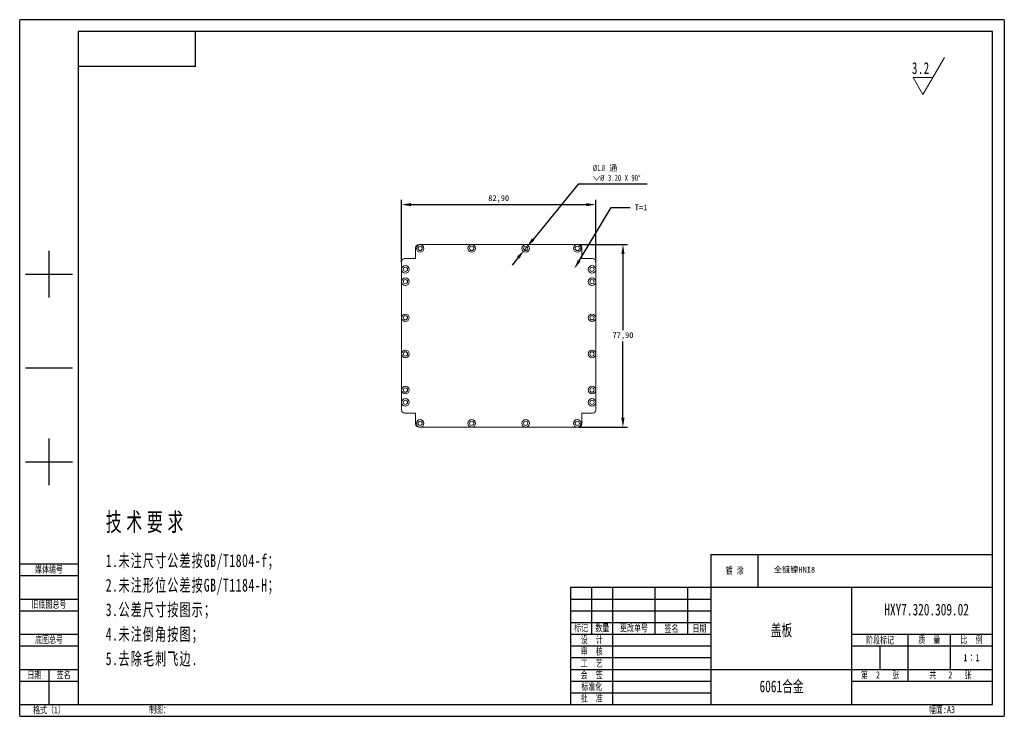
# Model space of a CAD drawing. Header units: millimetres. Extents: x 53 to 943, y 53 to 350.
# Tile 3 of 3: x 523 to 943, y 53 to 350. Entities that reach past the tile are written whole.
import ezdxf
from ezdxf import colors
from ezdxf.entities.mleader import LeaderData, LeaderLine
from ezdxf.math import Vec2, Vec3

# ---------------------------------------------------------------- set-up
doc = ezdxf.new("R2010")
doc.units = ezdxf.units.MM
doc.set_wipeout_variables(frame=1)
doc.header["$PDSIZE"] = -1
for name, color, linetype, lineweight in [('图层1', 2, 'Continuous', 18), ('图框线', 7, 'Continuous', 30), ('尺寸线层', 3, 'Continuous', 18), ('标注、细实线', 7, 'Continuous', 20)]:
    doc.layers.add(name, color=color, linetype=linetype, lineweight=lineweight)
doc.layers.add('图框周边', color=6, linetype='Continuous')
doc.layers.add('尺寸', color=4, linetype='Continuous')
doc.styles.add('STYLE1', font='txt', dxfattribs={"width": 0.707})
doc.styles.add('TitleStyle', font='txt', dxfattribs={"width": 0.667})
doc.styles.add('标准', font='txt', dxfattribs={"width": 0.667})
doc.dimstyles.new('ISO-25', dxfattribs={"dimtxt": 2.5, "dimasz": 2.5, "dimexe": 1.25, "dimexo": 0.625, "dimtad": 1, "dimtxsty": 'Standard', "dimcen": 2.5, "dimadec": 0, "dimazin": 0, "dimtfac": 1, "dimtmove": 0, "dimatfit": 3, "dimfxl": 1, "dimarcsym": 0})

# ---------------------------------------------------------------- blocks, each defined once
blk = doc.blocks.new('*X82')
at = {"layer": '尺寸线层', "color": 0}
for p, q in [((0, 0), (15.88, 27.5)), ((0, 0), (15.88, 27.5)), ((0, 0), (15.88, 27.5)), ((0, 0), (15.88, 27.5)), ((0, 0), (15.88, 27.5)), ((0, 0), (15.88, 27.5)), ((0, 0), (15.88, 27.5)), ((0, 0), (15.88, 27.5)), ((0, 0), (15.88, 27.5)), ((0, 0), (15.88, 27.5)), ((0, 0), (15.88, 27.5)), ((0, 0), (15.88, 27.5)), ((0, 0), (15.88, 27.5)), ((0, 0), (15.88, 27.5)), ((0, 0), (15.88, 27.5)), ((0, 0), (15.88, 27.5)), ((0, 0), (15.88, 27.5)), ((0, 0), (15.88, 27.5)), ((0, 0), (15.88, 27.5)), ((0, 0), (15.88, 27.5)), ((0, 0), (15.88, 27.5)), ((0, 0), (15.88, 27.5)), ((0, 0), (15.88, 27.5)), ((0, 0), (15.88, 27.5)), ((0, 0), (15.88, 27.5)), ((0, 0), (15.88, 27.5)), ((0, 0), (15.88, 27.5)), ((0, 0), (15.88, 27.5)), ((0, 0), (15.88, 27.5)), ((0, 0), (15.88, 27.5)), ((0, 0), (15.88, 27.5)), ((0, 0), (15.88, 27.5)), ((0, 0), (15.88, 27.5)), ((0, 0), (15.88, 27.5)), ((0, 0), (15.88, 27.5)), ((0, 0), (15.88, 27.5)), ((0, 0), (15.88, 27.5)), ((0, 0), (15.88, 27.5)), ((0, 0), (15.88, 27.5)), ((0, 0), (15.88, 27.5)), ((0, 0), (15.88, 27.5)), ((0, 0), (15.88, 27.5)), ((0, 0), (15.88, 27.5)), ((0, 0), (15.88, 27.5)), ((0, 0), (15.88, 27.5)), ((0, 0), (15.88, 27.5)), ((0, 0), (15.88, 27.5)), ((0, 0), (15.88, 27.5)), ((0, 0), (15.88, 27.5)), ((0, 0), (15.88, 27.5)), ((0, 0), (15.88, 27.5)), ((0, 0), (15.88, 27.5)), ((0, 0), (15.88, 27.5)), ((0, 0), (15.88, 27.5)), ((0, 0), (15.88, 27.5)), ((0, 0), (15.88, 27.5)), ((0, 0), (15.88, 27.5)), ((0, 0), (15.88, 27.5)), ((0, 0), (15.88, 27.5)), ((0, 0), (15.88, 27.5)), ((0, 0), (15.88, 27.5)), ((0, 0), (15.88, 27.5)), ((0, 0), (15.88, 27.5)), ((0, 0), (15.88, 27.5)), ((0, 0), (-7.22, 12.5)), ((-7.22, 12.5), (7.22, 12.5)), ((0, 0), (-7.22, 12.5)), ((-7.22, 12.5), (7.22, 12.5)), ((0, 0), (-7.22, 12.5)), ((-7.22, 12.5), (7.22, 12.5)), ((0, 0), (-7.22, 12.5)), ((-7.22, 12.5), (7.22, 12.5)), ((0, 0), (-7.22, 12.5)), ((-7.22, 12.5), (7.22, 12.5)), ((0, 0), (-7.22, 12.5)), ((-7.22, 12.5), (7.22, 12.5)), ((0, 0), (-7.22, 12.5)), ((-7.22, 12.5), (7.22, 12.5)), ((0, 0), (-7.22, 12.5)), ((-7.22, 12.5), (7.22, 12.5)), ((0, 0), (-7.22, 12.5)), ((-7.22, 12.5), (7.22, 12.5)), ((0, 0), (-7.22, 12.5)), ((-7.22, 12.5), (7.22, 12.5)), ((0, 0), (-7.22, 12.5)), ((-7.22, 12.5), (7.22, 12.5)), ((0, 0), (-7.22, 12.5)), ((-7.22, 12.5), (7.22, 12.5)), ((0, 0), (-7.22, 12.5)), ((-7.22, 12.5), (7.22, 12.5)), ((0, 0), (-7.22, 12.5)), ((-7.22, 12.5), (7.22, 12.5)), ((0, 0), (-7.22, 12.5)), ((-7.22, 12.5), (7.22, 12.5)), ((0, 0), (-7.22, 12.5)), ((-7.22, 12.5), (7.22, 12.5)), ((0, 0), (-7.22, 12.5)), ((-7.22, 12.5), (7.22, 12.5)), ((0, 0), (-7.22, 12.5)), ((-7.22, 12.5), (7.22, 12.5)), ((0, 0), (-7.22, 12.5)), ((-7.22, 12.5), (7.22, 12.5)), ((0, 0), (-7.22, 12.5)), ((-7.22, 12.5), (7.22, 12.5)), ((0, 0), (-7.22, 12.5)), ((-7.22, 12.5), (7.22, 12.5)), ((0, 0), (-7.22, 12.5)), ((-7.22, 12.5), (7.22, 12.5)), ((0, 0), (-7.22, 12.5)), ((-7.22, 12.5), (7.22, 12.5)), ((0, 0), (-7.22, 12.5)), ((-7.22, 12.5), (7.22, 12.5)), ((0, 0), (-7.22, 12.5)), ((-7.22, 12.5), (7.22, 12.5)), ((0, 0), (-7.22, 12.5)), ((-7.22, 12.5), (7.22, 12.5)), ((0, 0), (-7.22, 12.5)), ((-7.22, 12.5), (7.22, 12.5)), ((0, 0), (-7.22, 12.5)), ((-7.22, 12.5), (7.22, 12.5)), ((0, 0), (-7.22, 12.5)), ((-7.22, 12.5), (7.22, 12.5)), ((0, 0), (-7.22, 12.5)), ((-7.22, 12.5), (7.22, 12.5)), ((0, 0), (-7.22, 12.5)), ((-7.22, 12.5), (7.22, 12.5)), ((0, 0), (-7.22, 12.5)), ((-7.22, 12.5), (7.22, 12.5)), ((0, 0), (-7.22, 12.5)), ((-7.22, 12.5), (7.22, 12.5)), ((0, 0), (-7.22, 12.5)), ((-7.22, 12.5), (7.22, 12.5)), ((0, 0), (-7.22, 12.5)), ((-7.22, 12.5), (7.22, 12.5)), ((0, 0), (-7.22, 12.5)), ((-7.22, 12.5), (7.22, 12.5)), ((0, 0), (-7.22, 12.5)), ((-7.22, 12.5), (7.22, 12.5)), ((0, 0), (-7.22, 12.5)), ((-7.22, 12.5), (7.22, 12.5)), ((0, 0), (-7.22, 12.5)), ((-7.22, 12.5), (7.22, 12.5)), ((0, 0), (-7.22, 12.5)), ((-7.22, 12.5), (7.22, 12.5)), ((0, 0), (-7.22, 12.5)), ((-7.22, 12.5), (7.22, 12.5)), ((0, 0), (-7.22, 12.5)), ((-7.22, 12.5), (7.22, 12.5)), ((0, 0), (-7.22, 12.5)), ((-7.22, 12.5), (7.22, 12.5)), ((0, 0), (-7.22, 12.5)), ((-7.22, 12.5), (7.22, 12.5)), ((0, 0), (-7.22, 12.5)), ((-7.22, 12.5), (7.22, 12.5)), ((0, 0), (-7.22, 12.5)), ((-7.22, 12.5), (7.22, 12.5)), ((0, 0), (-7.22, 12.5)), ((-7.22, 12.5), (7.22, 12.5)), ((0, 0), (-7.22, 12.5)), ((-7.22, 12.5), (7.22, 12.5)), ((0, 0), (-7.22, 12.5)), ((-7.22, 12.5), (7.22, 12.5)), ((0, 0), (-7.22, 12.5)), ((-7.22, 12.5), (7.22, 12.5)), ((0, 0), (-7.22, 12.5)), ((-7.22, 12.5), (7.22, 12.5)), ((0, 0), (-7.22, 12.5)), ((-7.22, 12.5), (7.22, 12.5)), ((0, 0), (-7.22, 12.5)), ((-7.22, 12.5), (7.22, 12.5)), ((0, 0), (-7.22, 12.5)), ((-7.22, 12.5), (7.22, 12.5)), ((0, 0), (-7.22, 12.5)), ((-7.22, 12.5), (7.22, 12.5)), ((0, 0), (-7.22, 12.5)), ((-7.22, 12.5), (7.22, 12.5)), ((0, 0), (-7.22, 12.5)), ((-7.22, 12.5), (7.22, 12.5)), ((0, 0), (-7.22, 12.5)), ((-7.22, 12.5), (7.22, 12.5)), ((0, 0), (-7.22, 12.5)), ((-7.22, 12.5), (7.22, 12.5)), ((0, 0), (-7.22, 12.5)), ((-7.22, 12.5), (7.22, 12.5)), ((0, 0), (-7.22, 12.5)), ((-7.22, 12.5), (7.22, 12.5)), ((0, 0), (-7.22, 12.5)), ((-7.22, 12.5), (7.22, 12.5)), ((0, 0), (-7.22, 12.5)), ((-7.22, 12.5), (7.22, 12.5)), ((0, 0), (-7.22, 12.5)), ((-7.22, 12.5), (7.22, 12.5))]:
    blk.add_line(p, q, dxfattribs=at)
at = {"layer": '尺寸线层', "color": 0, "insert": (4.95, 19.5), "char_height": 8.75, "width": 18.4134, "attachment_point": 6, "line_spacing_factor": 1.15057, "style": '标准'}
blk.add_mtext('\\T1.1;3.2', dxfattribs=at)
blk.add_mtext('\\T1.1;3.2', dxfattribs=at)
blk.add_mtext('\\T1.1;3.2', dxfattribs=at)
blk.add_mtext('\\T1.1;3.2', dxfattribs=at)
blk.add_mtext('\\T1.1;3.2', dxfattribs=at)
blk.add_mtext('\\T1.1;3.2', dxfattribs=at)
blk.add_mtext('\\T1.1;3.2', dxfattribs=at)
blk.add_mtext('\\T1.1;3.2', dxfattribs=at)
blk.add_mtext('\\T1.1;3.2', dxfattribs=at)
blk.add_mtext('\\T1.1;3.2', dxfattribs=at)
blk.add_mtext('\\T1.1;3.2', dxfattribs=at)
blk.add_mtext('\\T1.1;3.2', dxfattribs=at)
blk.add_mtext('\\T1.1;3.2', dxfattribs=at)
blk.add_mtext('\\T1.1;3.2', dxfattribs=at)
blk.add_mtext('\\T1.1;3.2', dxfattribs=at)
blk.add_mtext('\\T1.1;3.2', dxfattribs=at)
blk.add_mtext('\\T1.1;3.2', dxfattribs=at)
blk.add_mtext('\\T1.1;3.2', dxfattribs=at)
blk.add_mtext('\\T1.1;3.2', dxfattribs=at)
blk.add_mtext('\\T1.1;3.2', dxfattribs=at)
blk.add_mtext('\\T1.1;3.2', dxfattribs=at)
blk.add_mtext('\\T1.1;3.2', dxfattribs=at)
blk.add_mtext('\\T1.1;3.2', dxfattribs=at)
blk.add_mtext('\\T1.1;3.2', dxfattribs=at)
blk.add_mtext('\\T1.1;3.2', dxfattribs=at)
blk.add_mtext('\\T1.1;3.2', dxfattribs=at)
blk.add_mtext('\\T1.1;3.2', dxfattribs=at)
blk.add_mtext('\\T1.1;3.2', dxfattribs=at)
blk.add_mtext('\\T1.1;3.2', dxfattribs=at)
blk.add_mtext('\\T1.1;3.2', dxfattribs=at)
blk.add_mtext('\\T1.1;3.2', dxfattribs=at)
blk.add_mtext('\\T1.1;3.2', dxfattribs=at)
blk.add_mtext('\\T1.1;3.2', dxfattribs=at)
blk.add_mtext('\\T1.1;3.2', dxfattribs=at)
blk.add_mtext('\\T1.1;3.2', dxfattribs=at)
blk.add_mtext('\\T1.1;3.2', dxfattribs=at)
blk.add_mtext('\\T1.1;3.2', dxfattribs=at)
blk.add_mtext('\\T1.1;3.2', dxfattribs=at)
blk.add_mtext('\\T1.1;3.2', dxfattribs=at)
blk.add_mtext('\\T1.1;3.2', dxfattribs=at)
blk.add_mtext('\\T1.1;3.2', dxfattribs=at)
blk.add_mtext('\\T1.1;3.2', dxfattribs=at)
blk.add_mtext('\\T1.1;3.2', dxfattribs=at)
blk.add_mtext('\\T1.1;3.2', dxfattribs=at)
blk.add_mtext('\\T1.1;3.2', dxfattribs=at)
blk.add_mtext('\\T1.1;3.2', dxfattribs=at)
blk.add_mtext('\\T1.1;3.2', dxfattribs=at)
blk.add_mtext('\\T1.1;3.2', dxfattribs=at)
blk.add_mtext('\\T1.1;3.2', dxfattribs=at)
blk.add_mtext('\\T1.1;3.2', dxfattribs=at)
blk.add_mtext('\\T1.1;3.2', dxfattribs=at)
blk.add_mtext('\\T1.1;3.2', dxfattribs=at)
blk.add_mtext('\\T1.1;3.2', dxfattribs=at)
blk.add_mtext('\\T1.1;3.2', dxfattribs=at)
blk.add_mtext('\\T1.1;3.2', dxfattribs=at)
blk.add_mtext('\\T1.1;3.2', dxfattribs=at)
blk.add_mtext('\\T1.1;3.2', dxfattribs=at)
blk.add_mtext('\\T1.1;3.2', dxfattribs=at)
blk.add_mtext('\\T1.1;3.2', dxfattribs=at)
blk.add_mtext('\\T1.1;3.2', dxfattribs=at)
blk.add_mtext('\\T1.1;3.2', dxfattribs=at)
blk.add_mtext('\\T1.1;3.2', dxfattribs=at)
blk.add_mtext('\\T1.1;3.2', dxfattribs=at)
blk.add_mtext('\\T1.1;3.2', dxfattribs=at)
blk = doc.blocks.new('*D167')
at = {"layer": 'Defpoints', "color": 0, "transparency": 16777216}
for p in [(769.05, 271.45), (686.15, 246.99), (769.05, 246.99)]:
    blk.add_point(p, dxfattribs=at)
at = {"layer": '尺寸', "color": 0, "lineweight": -2, "transparency": 16777216}
for p, q in [((686.15, 246.99), (686.15, 273.45)), ((769.05, 246.99), (769.05, 273.45)), ((690.23, 271.45), (764.97, 271.45))]:
    blk.add_line(p, q, dxfattribs=at)
at = {"layer": '尺寸', "color": 0, "transparency": 16777216}
for points in [[(690.23, 272.13), (690.23, 270.77), (686.15, 271.45)], [(764.97, 272.13), (764.97, 270.77), (769.05, 271.45)]]:
    blk.add_solid(points, dxfattribs=at)
at = {"layer": '尺寸', "color": 0, "transparency": 16777216, "insert": (727.6, 273.91), "char_height": 2.5, "attachment_point": 5}
blk.add_mtext('82,90', dxfattribs=at)
blk = doc.blocks.new('*D168')
at = {"layer": 'Defpoints', "color": 0, "transparency": 16777216}
for p in [(761.6, 254.44), (761.6, 176.54), (780.61, 176.54)]:
    blk.add_point(p, dxfattribs=at)
at = {"layer": '尺寸', "color": 0, "lineweight": -2, "transparency": 16777216}
for p, q in [((761.6, 254.44), (782.61, 254.44)), ((780.61, 250.36), (780.61, 217.95)), ((780.61, 180.62), (780.61, 213.04)), ((761.6, 176.54), (782.61, 176.54))]:
    blk.add_line(p, q, dxfattribs=at)
at = {"layer": '尺寸', "color": 0, "transparency": 16777216}
for points in [[(779.93, 250.36), (781.29, 250.36), (780.61, 254.44)], [(779.93, 180.62), (781.29, 180.62), (780.61, 176.54)]]:
    blk.add_solid(points, dxfattribs=at)
at = {"layer": '尺寸', "color": 0, "transparency": 16777216, "insert": (780.61, 215.49), "char_height": 2.5, "attachment_point": 5}
blk.add_mtext('77,90', dxfattribs=at)
blk = doc.blocks.new('*D166')
at = {"layer": 'Defpoints', "color": 0, "transparency": 16777216}
for p in [(738.48, 252.03), (739.68, 253.5)]:
    blk.add_point(p, dxfattribs=at)
at = {"layer": '尺寸', "color": 0, "lineweight": -2, "transparency": 16777216}
for p, q in [((761.57, 280.21), (742.27, 256.65)), ((791, 280.21), (761.57, 280.21)), ((738.48, 252.03), (739.68, 253.5)), ((735.89, 248.87), (733.31, 245.71))]:
    blk.add_line(p, q, dxfattribs=at)
at = {"layer": '尺寸', "color": 0, "transparency": 16777216}
for points in [[(741.74, 257.08), (742.8, 256.22), (739.68, 253.5)], [(735.37, 249.3), (736.42, 248.44), (738.48, 252.03)]]:
    blk.add_solid(points, dxfattribs=at)
at = {"layer": '尺寸', "color": 0, "transparency": 16777216, "insert": (767.74, 288.29), "char_height": 2.5, "attachment_point": 1}
blk.add_mtext('{\\fGulim|b0|i0|c134|p0;\\W0.6;%%C1.8} {\\fSimSun|b0|i0|c134|p2;通\\fArial|b0|i0|c0|p34;\\W0.7;\\P\\fGDT|b0|i0|c134|p2;\\W1;w\\fISOCPEUR|b0|i0|c0|p34;\\W0.7;%%C\\Ftxt|c134; 3.20 X 90°}', dxfattribs=at)

msp = doc.modelspace()

# ---------------------------------------------------------------- linework, layer by layer
msp.add_line((598.28, 330.3), (598.28, 345.3))
at = {"layer": '图层1'}
msp.add_lwpolyline([(763.054, 248.445), (763.054, 252.995, 0.4142136), (761.604, 254.445), (693.604, 254.445, 0.4142136), (692.154, 252.995), (692.154, 248.445), (687.604, 248.445, 0.4142136), (686.154, 246.995), (686.154, 183.995, 0.4142136), (687.604, 182.545), (692.154, 182.545), (692.154, 177.995, 0.4142136), (693.604, 176.545), (761.604, 176.545, 0.4142136), (763.054, 177.995), (763.054, 182.545), (767.604, 182.545, 0.4142136), (769.054, 183.995), (769.054, 246.995, 0.4142136), (767.604, 248.445)], format="xyb", close=True, dxfattribs=at)
for centre, radius in [((694.104, 252.795), 1.6), ((694.104, 252.795), 0.9), ((716.104, 252.795), 1.6), ((716.104, 252.795), 0.9), ((739.104, 252.795), 1.6), ((739.104, 252.795), 0.9), ((761.104, 252.795), 1.6), ((761.104, 252.795), 0.9), ((687.804, 243.845), 1.6), ((687.804, 243.845), 0.9), ((767.404, 243.845), 1.6), ((767.404, 243.845), 0.9), ((687.804, 238.595), 1.6), ((687.804, 238.595), 0.9), ((767.404, 238.595), 1.6), ((767.404, 238.595), 0.9), ((687.804, 223.195), 1.6), ((687.804, 223.195), 0.9), ((767.404, 223.195), 1.6), ((767.404, 223.195), 0.9), ((687.804, 207.795), 1.6), ((687.804, 207.795), 0.9), ((767.404, 207.795), 1.6), ((767.404, 207.795), 0.9), ((687.804, 192.395), 1.6), ((687.804, 192.395), 0.9), ((767.404, 192.395), 1.6), ((767.404, 192.395), 0.9), ((687.804, 187.145), 1.6), ((687.804, 187.145), 0.9), ((767.404, 187.145), 1.6), ((767.404, 187.145), 0.9), ((694.104, 178.195), 1.6), ((694.104, 178.195), 0.9), ((716.104, 178.195), 1.6), ((716.104, 178.195), 0.9), ((739.104, 178.195), 1.6), ((739.104, 178.195), 0.9), ((761.104, 178.195), 1.6), ((761.104, 178.195), 0.9)]:
    msp.add_circle(centre, radius, dxfattribs=at)
at = {"layer": '图框周边', "color": 3}
for p, q in [((523.28, 53.3), (523.28, 350.3)), ((943.28, 350.3), (523.28, 350.3)), ((943.28, 350.3), (943.28, 53.3)), ((535.78, 251.8), (535.78, 231.8)), ((525.78, 241.8), (545.78, 241.8)), ((525.78, 201.8), (545.78, 201.8)), ((535.78, 171.8), (535.78, 151.8)), ((525.78, 161.8), (545.78, 161.8)), ((818.28, 122.3), (938.28, 122.3)), ((818.28, 58.3), (818.28, 122.3)), ((838.28, 108.3), (838.28, 122.3)), ((523.28, 118.3), (548.28, 118.3)), ((523.28, 113.3), (548.28, 113.3)), ((758.28, 108.3), (938.28, 108.3)), ((758.28, 108.3), (758.28, 58.3)), ((767.28, 88.3), (767.28, 108.3)), ((776.28, 58.3), (776.28, 108.3)), ((794.28, 88.3), (794.28, 108.3)), ((808.28, 88.3), (808.28, 108.3)), ((878.28, 58.3), (878.28, 108.3)), ((523.28, 103.3), (548.28, 103.3)), ((758.28, 103.3), (818.28, 103.3)), ((523.28, 98.3), (548.28, 98.3)), ((758.28, 98.3), (818.28, 98.3)), ((758.28, 93.3), (818.28, 93.3)), ((523.28, 88.3), (548.28, 88.3)), ((758.28, 88.3), (818.28, 88.3)), ((878.28, 88.3), (938.28, 88.3)), ((902.28, 68.3), (902.28, 88.3)), ((920.28, 73.3), (920.28, 88.3)), ((523.28, 83.3), (548.28, 83.3)), ((758.28, 83.3), (818.28, 83.3)), ((878.28, 83.3), (938.28, 83.3)), ((890.28, 73.3), (890.28, 83.3)), ((758.28, 78.3), (818.28, 78.3)), ((523.28, 73.3), (548.28, 73.3)), ((535.78, 73.3), (535.78, 58.3)), ((758.28, 73.3), (938.28, 73.3)), ((523.28, 68.3), (548.28, 68.3)), ((758.28, 68.3), (818.28, 68.3)), ((878.28, 68.3), (938.28, 68.3)), ((758.28, 63.3), (818.28, 63.3)), ((523.28, 53.3), (943.28, 53.3))]:
    msp.add_line(p, q, dxfattribs=at)
at = {"layer": '图框线'}
for p, q in [((938.28, 345.3), (548.28, 345.3)), ((548.28, 345.3), (548.28, 58.3)), ((938.28, 58.3), (938.28, 345.3)), ((598.28, 330.3), (548.28, 330.3)), ((523.28, 58.3), (938.28, 58.3))]:
    msp.add_line(p, q, dxfattribs=at)

# ---------------------------------------------------------------- texts
at = {"layer": '图框周边', "color": 0, "insert": (910.146, 98.771), "char_height": 5, "width": 60, "attachment_point": 5, "style": 'STYLE1'}
msp.add_mtext('HXY7.320.309.02', dxfattribs=at)
at = {"layer": '图框周边', "color": 0, "insert": (848.234, 89.716), "char_height": 5, "attachment_point": 5, "style": 'STYLE1'}
msp.add_mtext_dynamic_manual_height_columns('盖板', width=54.33841, gutter_width=12.5, heights=[21.145], dxfattribs=at)
at = {"layer": '图框线', "style": 'STYLE1'}
for s, insert, char_height, width, attachment_point in [('媒体编号', (535.78, 115.8), 3, 25, 5), ('镀 涂', (828.28, 115.3), 3, 20, 5), ('旧底图总号', (535.78, 100.8), 3, 25, 5), ('标记', (762.78, 90.8), 3, 9, 5), ('数量', (771.78, 90.8), 3, 9, 5), ('更改单号', (785.281, 90.8), 3, 18.0028, 5), ('签名', (801.28, 90.574), 3, 14, 5), ('日期', (813.28, 90.574), 3, 10, 5), ('底图总号', (535.78, 85.8), 3, 25, 5), ('设  计', (767.281, 85.8), 3, 18.0028, 5), ('阶段标记', (890.28, 85.615), 3, 24, 5), ('质  量', (911.281, 85.8), 3, 18.0028, 5), ('比  例', (929.28, 85.8), 3, 18, 5), ('审  核', (767.28, 80.8), 3, 18, 5), ('1∶1', (929.28, 78.3), 3, 18, 5), ('工  艺', (767.28, 75.8), 3, 18, 5), ('日期', (529.53, 70.8), 3, 12.5, 5), ('签名', (542.03, 70.8), 3, 12.5, 5), ('会  签', (767.28, 70.8), 3, 18, 5), ('第  2   张', (890.28, 70.8), 3, 24, 5), ('共   2   张', (920.28, 70.8), 3, 36, 5), ('标准化', (767.281, 65.8), 3, 18.0028, 5), ('6061合金', (848.28, 65.8), 5, 60, 5), ('批  准', (767.28, 60.8), 3, 18, 5), ('格式（1）', (535.78, 55.8), 3, 25, 5), ('制图：', (578.46, 57.734), 3, 12.5734, 1), ('幅面:A3', (911.133, 57.667), 3, 12.5734, 1)]:
    msp.add_mtext(s, dxfattribs=dict(at, insert=insert, char_height=char_height, width=width, attachment_point=attachment_point))
at = {"layer": '尺寸线层', "color": 0, "linetype": 'ByBlock', "lineweight": -2, "ltscale": 0.2, "attachment_point": 1, "line_spacing_factor": 1.15057}
for s, insert, char_height, width, style in [('\\T1.3;技术要求', (560, 140.067), 7.7859, 398.00545, 'TitleStyle'), ('{\\T1.1;1.未注尺寸公差按GB/T1804-f；\\P2.未注形位公差按GB/T1184-H；\\P3.公差尺寸按图示；\\P4.未注倒角按图；\\P5.去除毛刺飞边.}', (560, 122.393), 5.45012, 199.00272, '标准')]:
    msp.add_mtext(s, dxfattribs=dict(at, insert=insert, char_height=char_height, width=width, style=style))
at = {"layer": '标注、细实线', "insert": (844.945, 117.063), "char_height": 2.5, "attachment_point": 1}
msp.add_mtext_dynamic_manual_height_columns('{\\fSimSun|b0|i0|c134|p2;全镀镍HNI8}', width=77.97376, gutter_width=12.5, heights=[0], dxfattribs=at)

# ---------------------------------------------------------------- dimensions: what is measured, and where the dimension line sits
at = {"layer": '尺寸', "color": 4}
dim = msp.add_diameter_dim_2p(p1=(738.48, 252.026), p2=(739.684, 253.496), text='{\\fGulim|b0|i0|c134|p0;\\W0.6;%%C1.8} {\\fSimSun|b0|i0|c134|p2;通\\fArial|b0|i0|c0|p34;\\W0.7;\\P\\fGDT|b0|i0|c134|p2;\\W1;w\\fISOCPEUR|b0|i0|c0|p34;\\W0.7;%%C\\Ftxt|c134; 3.20 X 90°}', dimstyle='ISO-25', override={"dimasz": 4.08, "dimexe": 2, "dimexo": 0, "dimgap": 1, "dimtih": 1, "dimtoh": 1, "dimzin": 0, "dimadec": 2, "dimtzin": 0}, dxfattribs=at)
dim.commit()
dim.dimension.update_dxf_attribs({"geometry": '*D166', "text_midpoint": (779.369, 280.207), "dimtype": 163})
dim = msp.add_linear_dim(base=(769.054, 271.451), p1=(686.154, 246.995), p2=(769.054, 246.995), dimstyle='ISO-25', override={"dimasz": 4.08, "dimexe": 2, "dimexo": 0, "dimgap": 1, "dimtih": 1, "dimtoh": 1, "dimzin": 0, "dimadec": 2, "dimtzin": 0}, dxfattribs=at)
dim.commit()
dim.dimension.update_dxf_attribs({"geometry": '*D167', "text_midpoint": (727.604, 273.91)})
dim = msp.add_linear_dim(base=(780.61, 176.545), p1=(761.604, 254.445), p2=(761.604, 176.545), angle=90, dimstyle='ISO-25', override={"dimasz": 4.08, "dimexe": 2, "dimexo": 0, "dimgap": 1, "dimtih": 1, "dimtoh": 1, "dimzin": 0, "dimadec": 2, "dimtzin": 0}, dxfattribs=at)
dim.commit()
dim.dimension.update_dxf_attribs({"geometry": '*D168', "text_midpoint": (780.61, 215.495)})

# ---------------------------------------------------------------- leaders
at = {"layer": '尺寸'}
ml = msp.add_multileader_mtext('Standard', dxfattribs=at)
ml.set_content('T=1', color=256)
ml.set_leader_properties()
ml.build(insert=Vec2(0, 0))
ctx = ml.context
ctx.base_point, ctx.char_height, ctx.plane_origin = Vec3(783.635, 270.293), 2.5, Vec3(759.855, 244.083)
notes = []
notes.append((ctx, [(0, (1, 1, 0), (775.635, 270.293), (1, 0), 8, [(0, [(759.855, 244.083)], 0, [])])]))
ctx.mtext.insert, ctx.mtext.flow_direction = Vec3(785.635, 271.543), 5
for ctx, leaders in notes:
    for number, flags, end, landing, length, lines in leaders:
        leader = LeaderData()
        leader.index, (leader.has_last_leader_line, leader.has_dogleg_vector, leader.attachment_direction) = number, flags
        leader.last_leader_point, leader.dogleg_vector, leader.dogleg_length = Vec3(end), Vec3(landing), length
        for number, points, colour, breaks in lines:
            line = LeaderLine()
            line.index, line.vertices, line.color, line.breaks = number, Vec3.list(points), colors.encode_raw_color(colour), breaks
            leader.lines.append(line)
        ctx.leaders.append(leader)

# ---------------------------------------------------------------- wipeouts: each hides what was drawn before it
msp.add_wipeout([(908.592, 318.398), (912.749, 325.598), (912.749, 325.598), (904.435, 325.598), (904.435, 325.598)]).dxf.layer = '尺寸线层'

# ---------------------------------------------------------------- next in the draw order: block references
at = {"layer": '尺寸线层', "xscale": 0.5760000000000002, "yscale": 0.5760000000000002, "zscale": 0.5760000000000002}
msp.add_blockref('*X82', (908.592, 318.398), dxfattribs=at)

doc.saveas('drawing.dxf')
